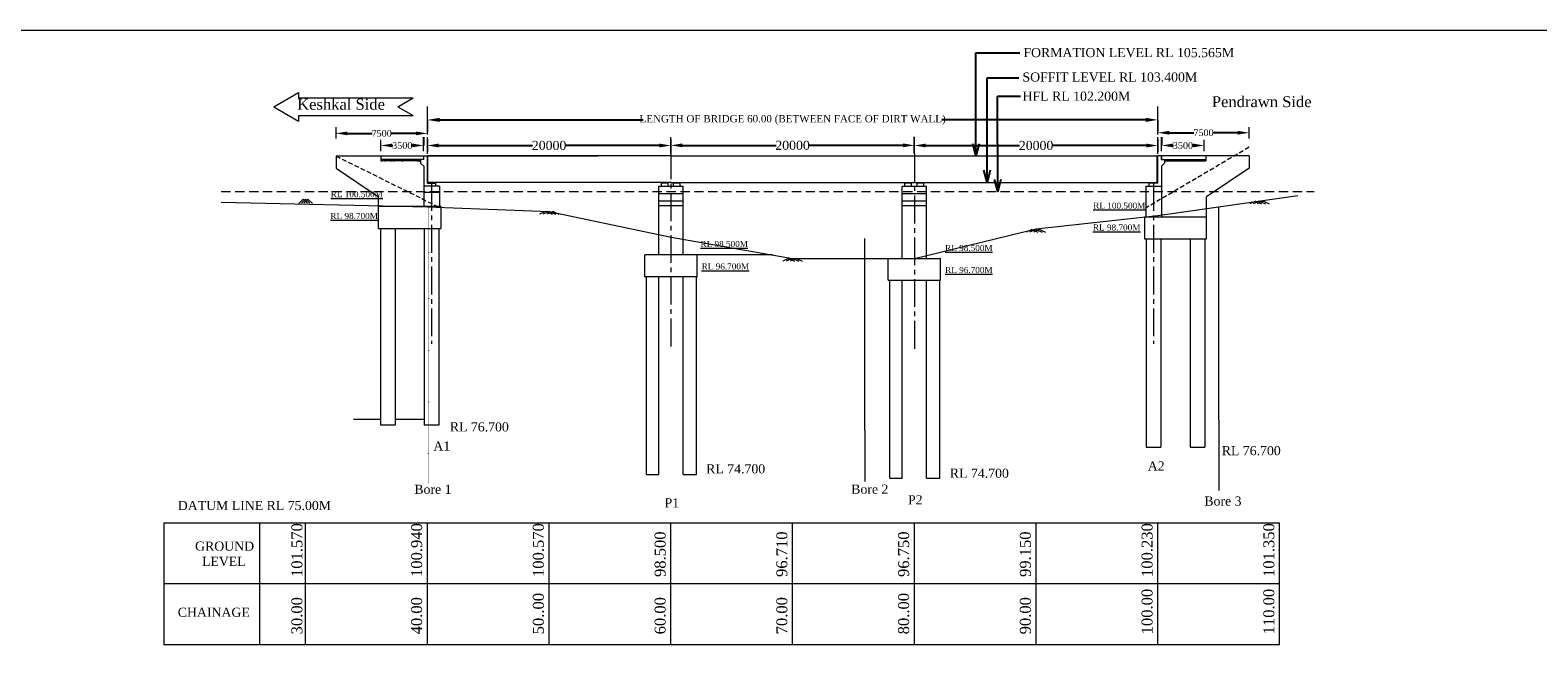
# Model space of a CAD drawing. Header units: millimetres. Extents: x -20950785 to 389010297, y -11535949 to 14056629.
# Tile 108 of 256: x 10029439 to 10153275, y -1106656 to -1056175. Entities that reach past the tile are written whole.
import ezdxf

# ---------------------------------------------------------------- set-up
doc = ezdxf.new("R2010")
doc.units = ezdxf.units.MM
doc.header["$LTSCALE"] = 60
doc.header["$MEASUREMENT"] = 0
for name, pattern in [('CENTER2', [28.575, 19.05, -3.175, 3.175, -3.175]), ('DASHED2', [9.525, 6.35, -3.175]), ('DOT2', [0.125, 0, -0.125]), ('HIDDEN', [0.375, 0.25, -0.125])]:
    doc.linetypes.add(name, pattern=pattern)
doc.styles.add('style1', font='txt.shx', dxfattribs={"height": 1})
doc.dimstyles.get("Standard").update_dxf_attribs({"dimtxt": 400, "dimasz": 215, "dimexe": 0.18, "dimexo": 0.0625, "dimgap": 0.09, "dimtad": 0, "dimtih": 1, "dimtoh": 1, "dimdec": 0, "dimzin": 4, "dimdsep": 46, "dimtxsty": 'Standard', "dimblk": 'OPEN90', "dimcen": 0, "dimadec": 0, "dimazin": 1, "dimtfac": 1, "dimtdec": 0, "dimtix": 1, "dimtofl": 0, "dimtmove": 0, "dimatfit": 3, "dimldrblk": 'OPEN30', "dimfxl": 1, "dimtolj": 1, "dimtzin": 0, "dimarcsym": 0})
pattern_1 = [(50, (9010362.12, -1782533.06), (358.63009, -31.37607), [37.5, -412.5]), (355, (9010362.12, -1782533.06), (-69.37567, 376.09607), [30, -330]), (100.451444, (9010392, -1782535.67), (289.25442, 344.72), [31.8701, -350.57106]), (46.1842, (9010362.12, -1782433.06), (533.62067, -82.75964), [56.25, -618.75]), (96.635635, (9010406.6, -1782439.96), (467.33097, 487.0593), [47.80517, -525.85688]), (351.184164, (9010362.1, -1782433.06), (467.33097, 487.0593), [45, -495]), (21, (9010412.12, -1782458.06), (298.453526, -201.309445), [37.5, -412.5]), (326, (9010412.12, -1782458.06), (121.65767, 362.57502), [30, -330]), (71.451445, (9010437, -1782474.83), (420.11119, 161.26558), [31.8701, -350.57106]), (37.5, (9010362.12, -1782533.06), (6.079928, 166.446927), [0, -326, 0, -335, 0, -331.25]), (7.5, (9010362.12, -1782533.06), (131.534769, 197.205856), [0, -191, 0, -318.5, 0, -126.25]), (327.5, (9010250.62, -1782533.06), (266.911218, -11.277436), [0, -125, 0, -390, 0, -517.5]), (317.5, (9010200.62, -1782533.06), (291.593085, 50.05249), [0, -162.5, 0, -259, 0, -367.5])]

# ---------------------------------------------------------------- blocks, each defined once
blk = doc.blocks.new('*D362')
at = {"color": 0, "linetype": 'Continuous', "lineweight": -2, "transparency": 16777216}
for p, q in [((10062063, -1065648), (10062063, -1065648)), ((10062998, -1065648), (10070710, -1065648)), ((10081128, -1065648), (10073416, -1065648)), ((10082063, -1065660), (10082063, -1065648))]:
    blk.add_line(p, q, dxfattribs=at)
for points in [[(10062998, -1065492), (10062998, -1065804), (10062063, -1065648)], [(10081128, -1065492), (10081128, -1065804), (10082063, -1065648)]]:
    blk.add_solid(points, dxfattribs=at)
at = {"layer": 'Defpoints', "color": 0, "linetype": 'Continuous', "lineweight": -2, "transparency": 16777216}
for p in [(10062063, -1065648), (10062063, -1065648), (10082063, -1065660)]:
    blk.add_point(p, dxfattribs=at)
at = {"color": 0, "linetype": 'Continuous', "lineweight": 9, "transparency": 16777216, "insert": (10072063, -1065648), "char_height": 500, "attachment_point": 5}
blk.add_mtext('\\A1;{\\fTimes New Roman|b0|i0|c0|p18;\\H1.5x;20000}', dxfattribs=at)
blk = doc.blocks.new('*D363')
at = {"color": 0, "linetype": 'Continuous', "lineweight": -2, "transparency": 16777216}
for p, q in [((10082061, -1065636), (10082061, -1065636)), ((10082996, -1065636), (10090708, -1065636)), ((10101126, -1065636), (10093414, -1065636)), ((10102061, -1065648), (10102061, -1065635))]:
    blk.add_line(p, q, dxfattribs=at)
for points in [[(10082996, -1065480), (10082996, -1065791), (10082061, -1065636)], [(10101126, -1065480), (10101126, -1065791), (10102061, -1065636)]]:
    blk.add_solid(points, dxfattribs=at)
at = {"layer": 'Defpoints', "color": 0, "linetype": 'Continuous', "lineweight": -2, "transparency": 16777216}
for p in [(10082061, -1065636), (10082061, -1065636), (10102061, -1065648)]:
    blk.add_point(p, dxfattribs=at)
at = {"color": 0, "linetype": 'Continuous', "lineweight": 9, "transparency": 16777216, "insert": (10092061, -1065636), "char_height": 500, "attachment_point": 5}
blk.add_mtext('\\A1;{\\fTimes New Roman|b0|i0|c0|p18;\\H1.5x;20000}', dxfattribs=at)
blk = doc.blocks.new('*D364')
at = {"color": 0, "linetype": 'Continuous', "lineweight": -2, "transparency": 16777216}
for p, q in [((10102063, -1065648), (10102063, -1065648)), ((10102998, -1065648), (10110710, -1065648)), ((10121128, -1065648), (10113416, -1065648)), ((10122063, -1065660), (10122063, -1065648))]:
    blk.add_line(p, q, dxfattribs=at)
for points in [[(10102998, -1065492), (10102998, -1065804), (10102063, -1065648)], [(10121128, -1065492), (10121128, -1065804), (10122063, -1065648)]]:
    blk.add_solid(points, dxfattribs=at)
at = {"layer": 'Defpoints', "color": 0, "linetype": 'Continuous', "lineweight": -2, "transparency": 16777216}
for p in [(10102063, -1065648), (10102063, -1065648), (10122063, -1065660)]:
    blk.add_point(p, dxfattribs=at)
at = {"color": 0, "linetype": 'Continuous', "lineweight": 9, "transparency": 16777216, "insert": (10112063, -1065648), "char_height": 500, "attachment_point": 5}
blk.add_mtext('\\A1;{\\fTimes New Roman|b0|i0|c0|p18;\\H1.5x;20000}', dxfattribs=at)
blk = doc.blocks.new('*D365')
at = {"color": 0, "linetype": 'Continuous', "lineweight": -2, "transparency": 16777216}
for p, q in [((10061753, -1064973), (10061753, -1065644)), ((10058253, -1065643), (10058253, -1065643)), ((10059188, -1065644), (10059222, -1065644)), ((10060818, -1065644), (10060784, -1065644))]:
    blk.add_line(p, q, dxfattribs=at)
for points in [[(10059188, -1065488), (10059188, -1065799), (10058253, -1065644)], [(10060818, -1065488), (10060818, -1065799), (10061753, -1065644)]]:
    blk.add_solid(points, dxfattribs=at)
at = {"layer": 'Defpoints', "color": 0, "linetype": 'Continuous', "lineweight": -2, "transparency": 16777216}
for p in [(10061753, -1064973), (10058253, -1065644), (10061753, -1065644)]:
    blk.add_point(p, dxfattribs=at)
at = {"color": 0, "linetype": 'Continuous', "lineweight": 9, "transparency": 16777216, "insert": (10060003, -1065644), "char_height": 500, "attachment_point": 5}
blk.add_mtext('\\A1;{\\fTimes New Roman|b0|i0|c0|p18;\\H1.1x;3500}', dxfattribs=at)
blk = doc.blocks.new('*D366')
at = {"color": 0, "linetype": 'Continuous', "lineweight": -2, "transparency": 16777216}
for p, q in [((10054563, -1064602), (10054563, -1064654)), ((10055498, -1064654), (10057531, -1064654)), ((10061128, -1064654), (10059096, -1064654)), ((10062063, -1064654), (10062063, -1064654))]:
    blk.add_line(p, q, dxfattribs=at)
for points in [[(10055498, -1064498), (10055498, -1064810), (10054563, -1064654)], [(10061128, -1064498), (10061128, -1064810), (10062063, -1064654)]]:
    blk.add_solid(points, dxfattribs=at)
at = {"layer": 'Defpoints', "color": 0, "linetype": 'Continuous', "lineweight": -2, "transparency": 16777216}
for p in [(10054563, -1064602), (10062063, -1064654), (10062063, -1064654)]:
    blk.add_point(p, dxfattribs=at)
at = {"color": 0, "linetype": 'Continuous', "lineweight": 9, "transparency": 16777216, "insert": (10058313, -1064654), "char_height": 500, "attachment_point": 5}
blk.add_mtext('\\A1;{\\fTimes New Roman|b0|i0|c0|p18;\\H1.1x;7500}', dxfattribs=at)
blk = doc.blocks.new('*D367')
at = {"color": 0, "linetype": 'Continuous', "lineweight": -2, "transparency": 16777216}
for p, q in [((10062063, -1063544), (10062063, -1063544)), ((10063063, -1063544), (10079799, -1063544)), ((10121063, -1063544), (10104327, -1063544)), ((10122063, -1063544), (10122063, -1063544))]:
    blk.add_line(p, q, dxfattribs=at)
at = {"color": 0, "linetype": 'Continuous', "lineweight": 9, "transparency": 16777216}
for points in [[(10063063, -1063377), (10063063, -1063711), (10062063, -1063544)], [(10121063, -1063377), (10121063, -1063711), (10122063, -1063544)]]:
    blk.add_solid(points, dxfattribs=at)
at = {"layer": 'Defpoints', "color": 0, "linetype": 'Continuous', "lineweight": 9, "transparency": 16777216}
for p in [(10062063, -1063544), (10122063, -1063544), (10122063, -1063544)]:
    blk.add_point(p, dxfattribs=at)
at = {"color": 0, "linetype": 'Continuous', "lineweight": 9, "transparency": 16777216, "insert": (10092063, -1063544), "char_height": 500, "attachment_point": 5}
blk.add_mtext('\\A1;{\\fTimes New Roman|b0|i0|c0|p18;\\H1.2x;LENGTH OF BRIDGE 60.00 (BETWEEN FACE OF DIRT WALL)}', dxfattribs=at)
blk = doc.blocks.new('*D354')
at = {"color": 0, "linetype": 'Continuous', "lineweight": -2, "transparency": 16777216}
for p, q in [((10122373, -1064973), (10122373, -1065644)), ((10123308, -1065644), (10123342, -1065644)), ((10124938, -1065644), (10124904, -1065644)), ((10125873, -1065643), (10125873, -1065643))]:
    blk.add_line(p, q, dxfattribs=at)
for points in [[(10123308, -1065488), (10123308, -1065799), (10122373, -1065644)], [(10124938, -1065488), (10124938, -1065799), (10125873, -1065644)]]:
    blk.add_solid(points, dxfattribs=at)
at = {"layer": 'Defpoints', "color": 0, "linetype": 'Continuous', "lineweight": -2, "transparency": 16777216}
for p in [(10122373, -1064973), (10122373, -1065644), (10125873, -1065644)]:
    blk.add_point(p, dxfattribs=at)
at = {"color": 0, "linetype": 'Continuous', "lineweight": 9, "transparency": 16777216, "insert": (10124123, -1065644), "char_height": 500, "attachment_point": 5}
blk.add_mtext('\\A1;{\\fTimes New Roman|b0|i0|c0|p18;\\H1.1x;3500}', dxfattribs=at)
blk = doc.blocks.new('*D372')
at = {"color": 0, "linetype": 'Continuous', "lineweight": -2, "transparency": 16777216}
for p, q in [((10122063, -1064602), (10122063, -1064602)), ((10122998, -1064602), (10125031, -1064602)), ((10128628, -1064602), (10126596, -1064602)), ((10129563, -1064602), (10129563, -1064602))]:
    blk.add_line(p, q, dxfattribs=at)
for points in [[(10122998, -1064446), (10122998, -1064758), (10122063, -1064602)], [(10128628, -1064446), (10128628, -1064758), (10129563, -1064602)]]:
    blk.add_solid(points, dxfattribs=at)
at = {"layer": 'Defpoints', "color": 0, "linetype": 'Continuous', "lineweight": -2, "transparency": 16777216}
for p in [(10122063, -1064602), (10122063, -1064602), (10129563, -1064602)]:
    blk.add_point(p, dxfattribs=at)
at = {"color": 0, "linetype": 'Continuous', "lineweight": 9, "transparency": 16777216, "insert": (10125813, -1064602), "char_height": 500, "attachment_point": 5}
blk.add_mtext('\\A1;{\\fTimes New Roman|b0|i0|c0|p18;\\H1.1x;7500}', dxfattribs=at)

msp = doc.modelspace()

# ---------------------------------------------------------------- hatches: boundary and pattern name
at = {"linetype": 'Continuous', "lineweight": 9}
h = msp.add_hatch(dxfattribs=at)
h.set_pattern_fill('AR-CONC', color=256, scale=50)
h.set_pattern_definition(pattern_1)
h.paths.add_polyline_path([(10061513.19, -1066907.92), (10061513.19, -1066807.92), (10058253.19, -1066807.92), (10058253.19, -1066907.92)])
h = msp.add_hatch(dxfattribs=at)
h.set_pattern_fill('AR-CONC', color=256, scale=50)
h.set_pattern_definition(pattern_1)
h.paths.add_polyline_path([(10122613.19, -1066907.92), (10122613.19, -1066807.92), (10125873.19, -1066807.92), (10125873.19, -1066907.92)])
h = msp.add_hatch(color=256, dxfattribs=at)
h.dxf.hatch_style = 1
h.paths.add_polyline_path([(10062573.19, -1068682.92), (10062253.19, -1068682.92), (10062253.19, -1068734.86), (10062573.19, -1068734.86)])
h = msp.add_hatch(color=256, dxfattribs=at)
h.dxf.hatch_style = 1
h.paths.add_polyline_path([(10062573.19, -1068682.98), (10062253.19, -1068682.98), (10062253.19, -1068734.92), (10062573.19, -1068734.92)])
h = msp.add_hatch(color=256, dxfattribs=at)
h.dxf.hatch_style = 1
h.paths.add_polyline_path([(10081713.19, -1068682.8), (10081563.19, -1068682.8), (10081563.19, -1068721.8), (10081713.19, -1068721.8)])
h.paths.add_polyline_path([(10081563.19, -1068682.8), (10081413.19, -1068682.8), (10081413.19, -1068721.8), (10081563.19, -1068721.8)])
h = msp.add_hatch(color=256, dxfattribs=at)
h.dxf.hatch_style = 1
h.paths.add_polyline_path([(10082713.19, -1068682.8), (10082563.19, -1068682.8), (10082563.19, -1068721.8), (10082713.19, -1068721.8)])
h.paths.add_polyline_path([(10082563.19, -1068682.8), (10082413.19, -1068682.8), (10082413.19, -1068721.8), (10082563.19, -1068721.8)])
h = msp.add_hatch(color=256, dxfattribs=at)
h.dxf.hatch_style = 1
h.paths.add_polyline_path([(10101713.19, -1068682.8), (10101563.19, -1068682.8), (10101563.19, -1068721.8), (10101713.19, -1068721.8)])
h.paths.add_polyline_path([(10101563.19, -1068682.8), (10101413.19, -1068682.8), (10101413.19, -1068721.8), (10101563.19, -1068721.8)])
h = msp.add_hatch(color=256, dxfattribs=at)
h.dxf.hatch_style = 1
h.paths.add_polyline_path([(10102713.19, -1068682.8), (10102563.19, -1068682.8), (10102563.19, -1068721.8), (10102713.19, -1068721.8)])
h.paths.add_polyline_path([(10102563.19, -1068682.8), (10102413.19, -1068682.8), (10102413.19, -1068721.8), (10102563.19, -1068721.8)])
h = msp.add_hatch(color=256, dxfattribs=at)
h.dxf.hatch_style = 1
h.paths.add_polyline_path([(10121553.19, -1068682.92), (10121873.19, -1068682.92), (10121873.19, -1068734.86), (10121553.19, -1068734.86)])
h = msp.add_hatch(color=256, dxfattribs=at)
h.dxf.hatch_style = 1
h.paths.add_polyline_path([(10121553.19, -1068682.98), (10121873.19, -1068682.98), (10121873.19, -1068734.92), (10121553.19, -1068734.92)])

# ---------------------------------------------------------------- linework, layer by layer
for p, q in [((10025153.04, -1056175.2), (10196656.76, -1056175.2)), ((10049440.84, -1062461.09), (10051475.76, -1061286.24)), ((10049440.84, -1062461.09), (10051475.76, -1063635.95)), ((10051475.76, -1061286.24), (10051475.76, -1061741.09)), ((10051475.76, -1061741.09), (10060899.13, -1061741.09)), ((10059652.05, -1062461.09), (10060899.13, -1061741.09)), ((10059652.05, -1062461.09), (10060899.13, -1063181.09)), ((10062063.19, -1064654.06), (10062063.19, -1062448.57)), ((10122063.19, -1064654.06), (10122063.19, -1062448.57)), ((10051475.76, -1063181.09), (10060899.13, -1063181.09)), ((10051475.76, -1063181.09), (10051475.76, -1063635.95)), ((10062063.19, -1064732.18), (10062063.19, -1063373.68)), ((10062063.19, -1063543.94), (10062063.19, -1064560.44)), ((10122063.19, -1064732.18), (10122063.19, -1063373.68)), ((10122063.19, -1063543.94), (10122063.19, -1064560.44)), ((10054563.19, -1065071.97), (10054563.19, -1064131.97)), ((10062063.19, -1066327.18), (10062063.19, -1064968.68)), ((10082060.91, -1066315.06), (10082060.91, -1064956.56)), ((10102058.63, -1066302.94), (10102058.63, -1064944.44)), ((10102063.19, -1066314.68), (10102063.19, -1064956.18)), ((10122060.91, -1066315.06), (10122060.91, -1064956.56)), ((10122063.19, -1066314.68), (10122063.19, -1064956.18)), ((10122063.19, -1066327.18), (10122063.19, -1064968.68)), ((10129563.19, -1065071.97), (10129563.19, -1064131.97)), ((10058253.19, -1066113.56), (10058253.19, -1065173.56)), ((10061753.19, -1066113.56), (10061753.19, -1065173.56)), ((10062063.19, -1065138.94), (10062063.19, -1066155.44)), ((10082060.91, -1065139.12), (10082060.91, -1066155.62)), ((10102058.63, -1065127), (10102058.63, -1066143.5)), ((10122060.91, -1065139.12), (10122060.91, -1066155.62)), ((10122063.19, -1065138.94), (10122063.19, -1066155.44)), ((10122373.19, -1066113.56), (10122373.19, -1065173.56)), ((10125873.19, -1066113.56), (10125873.19, -1065173.56)), ((10054563.19, -1066507.92), (10061753.19, -1066507.92)), ((10054563.19, -1066507.92), (10054563.19, -1067507.92)), ((10058253.19, -1066507.92), (10058253.19, -1066907.92)), ((10061763.19, -1066807.92), (10058253.19, -1066807.92)), ((10061513.19, -1066907.92), (10058253.19, -1066907.92)), ((10061513.19, -1066807.92), (10061513.19, -1067107.92)), ((10061513.19, -1066807.98), (10061513.19, -1067107.98)), ((10061513.19, -1067107.92), (10061763.19, -1067357.92)), ((10061513.19, -1067107.98), (10061763.19, -1067357.98)), ((10061753.19, -1066507.92), (10061753.19, -1066807.92)), ((10061753.19, -1066507.98), (10061753.19, -1066807.98)), ((10061763.19, -1066807.92), (10061763.19, -1066507.92)), ((10061763.19, -1066507.92), (10062063.19, -1066507.92)), ((10061763.19, -1066807.98), (10061763.19, -1066507.98)), ((10061763.19, -1066507.98), (10062063.19, -1066507.98)), ((10061763.19, -1067357.98), (10061763.19, -1070680.97)), ((10062063.19, -1068632.86), (10062063.19, -1066507.92)), ((10062063.19, -1066507.98), (10076077.45, -1066507.98)), ((10062063.19, -1068732.92), (10062063.19, -1066507.98)), ((10062113.19, -1068582.92), (10062113.19, -1066507.92)), ((10082063.19, -1066507.92), (10062113.19, -1066507.92)), ((10062113.19, -1068682.92), (10062113.19, -1066507.98)), ((10082063.19, -1066507.92), (10102063.19, -1066507.92)), ((10102063.19, -1066507.86), (10122063.19, -1066507.86)), ((10102063.19, -1066507.92), (10102063.19, -1066507.92)), ((10122013.19, -1068582.92), (10122013.19, -1066507.92)), ((10122013.19, -1068682.86), (10122013.19, -1066507.98)), ((10122063.19, -1068632.86), (10122063.19, -1066507.92)), ((10122363.19, -1066507.92), (10122063.19, -1066507.92)), ((10122063.19, -1068732.86), (10122063.19, -1066507.98)), ((10122363.19, -1066507.98), (10122063.19, -1066507.98)), ((10122363.19, -1066807.92), (10122363.19, -1066507.92)), ((10122363.19, -1066807.98), (10122363.19, -1066507.98)), ((10122363.19, -1066807.92), (10126013.19, -1066807.92)), ((10122613.19, -1067107.92), (10122363.19, -1067357.92)), ((10122613.19, -1067107.98), (10122363.19, -1067357.98)), ((10122363.19, -1067357.98), (10122363.19, -1071505.98)), ((10122373.19, -1066507.92), (10122373.19, -1066807.92)), ((10129563.19, -1066507.92), (10122373.19, -1066507.92)), ((10122373.19, -1066507.98), (10122373.19, -1066807.98)), ((10122613.19, -1066807.92), (10122613.19, -1067107.92)), ((10122613.19, -1066807.98), (10122613.19, -1067107.98)), ((10122613.19, -1066907.92), (10126013.19, -1066907.92)), ((10126013.19, -1066507.92), (10126013.19, -1066907.92)), ((10129563.19, -1066507.92), (10129563.19, -1067507.92)), ((10054563.19, -1067507.92), (10058063.19, -1069861.07)), ((10082063.19, -1068682.92), (10062113.19, -1068682.92)), ((10062253.19, -1068682.86), (10062253.19, -1068734.86)), ((10062253.19, -1068682.92), (10062253.19, -1068734.92)), ((10062573.19, -1068682.86), (10062573.19, -1068734.86)), ((10062573.19, -1068682.92), (10062573.19, -1068734.92)), ((10082063.19, -1068682.92), (10102063.19, -1068682.92)), ((10082413.19, -1068721.8), (10082413.19, -1068682.8)), ((10082713.19, -1068721.8), (10082713.19, -1068682.8)), ((10101413.19, -1068721.8), (10101413.19, -1068682.8)), ((10101713.19, -1068721.8), (10101713.19, -1068682.8)), ((10102063.19, -1068682.86), (10122013.19, -1068682.86)), ((10102413.19, -1068721.8), (10102413.19, -1068682.8)), ((10102713.19, -1068721.8), (10102713.19, -1068682.8)), ((10121553.19, -1068682.86), (10121553.19, -1068734.86)), ((10121553.19, -1068682.92), (10121553.19, -1068734.92)), ((10121873.19, -1068682.86), (10121873.19, -1068734.86)), ((10121873.19, -1068682.92), (10121873.19, -1068734.92)), ((10122363.19, -1068514.86), (10122363.19, -1071505.98)), ((10129563.19, -1067507.92), (10126063.19, -1069861.07)), ((10058063.19, -1072455.91), (10058063.19, -1069861.07)), ((10063063.19, -1068982.86), (10061763.19, -1068982.86)), ((10061763.19, -1069482.92), (10063063.19, -1069482.92)), ((10062063.19, -1068732.86), (10062763.19, -1068732.86)), ((10062253.19, -1068734.86), (10062573.19, -1068734.86)), ((10062253.19, -1068734.92), (10062573.19, -1068734.92)), ((10062338.19, -1068734.86), (10062573.19, -1068734.86)), ((10062338.19, -1068734.92), (10062573.19, -1068734.92)), ((10062763.19, -1068982.86), (10062763.19, -1068732.86)), ((10062763.19, -1068982.86), (10062763.19, -1068732.86)), ((10063063.19, -1068982.92), (10063069.91, -1070725.23)), ((10063063.19, -1069906.86), (10063069.91, -1070725.23)), ((10081063.19, -1068982.86), (10083063.19, -1068982.86)), ((10081063.19, -1074627.84), (10081063.19, -1068982.86)), ((10081063.19, -1069582.86), (10083063.19, -1069582.86)), ((10081288.19, -1068982.86), (10081288.19, -1068721.8)), ((10081288.19, -1068721.8), (10081838.19, -1068721.8)), ((10081838.19, -1068982.86), (10081838.19, -1068721.8)), ((10082288.19, -1068982.86), (10082288.19, -1068721.8)), ((10082288.19, -1068721.8), (10082838.19, -1068721.8)), ((10082838.19, -1068982.86), (10082838.19, -1068721.8)), ((10083063.19, -1074627.84), (10083063.19, -1068982.86)), ((10101063.19, -1068982.86), (10103063.19, -1068982.86)), ((10101063.19, -1074917.98), (10101063.19, -1068982.86)), ((10101063.19, -1069582.86), (10103063.19, -1069582.86)), ((10101288.19, -1068982.86), (10101288.19, -1068721.8)), ((10101288.19, -1068721.8), (10101838.19, -1068721.8)), ((10101838.19, -1068982.86), (10101838.19, -1068721.8)), ((10102288.19, -1068982.86), (10102288.19, -1068721.8)), ((10102288.19, -1068721.8), (10102838.19, -1068721.8)), ((10102838.19, -1068982.86), (10102838.19, -1068721.8)), ((10103063.19, -1074917.98), (10103063.19, -1068982.86)), ((10121063.19, -1068982.86), (10122363.19, -1068982.86)), ((10121063.19, -1068982.86), (10121063.19, -1071505.98)), ((10121063.19, -1068982.92), (10121063.19, -1070906.92)), ((10121063.19, -1069538.86), (10121063.19, -1071505.98)), ((10121063.19, -1069906.86), (10121063.19, -1071505.98)), ((10122063.19, -1068732.86), (10121363.19, -1068732.86)), ((10121363.19, -1068982.86), (10121363.19, -1068732.86)), ((10121788.19, -1068734.86), (10121553.19, -1068734.86)), ((10121873.19, -1068734.86), (10121553.19, -1068734.86)), ((10121788.19, -1068734.92), (10121553.19, -1068734.92)), ((10121873.19, -1068734.92), (10121553.19, -1068734.92)), ((10126063.19, -1072222.71), (10126063.19, -1069861.07)), ((10051870.22, -1070050.51), (10051507.85, -1070404.47)), ((10052063.19, -1070057.98), (10051721.61, -1070391.65)), ((10051865.75, -1070046.14), (10052207.33, -1070379.81)), ((10052237.79, -1070068.45), (10051919.05, -1070379.81)), ((10052063.19, -1070057.98), (10052404.77, -1070391.65)), ((10052276.95, -1070070.8), (10052618.53, -1070404.47)), ((10063163.19, -1070655.91), (10058063.19, -1070655.91)), ((10063163.19, -1070655.91), (10063163.19, -1072455.91)), ((10071733.5, -1071071.31), (10071271.91, -1071275.11)), ((10072063.19, -1071057.98), (10071550.01, -1071284.57)), ((10071806.6, -1071048.49), (10072319.78, -1071275.07)), ((10072397.33, -1071069.34), (10071884.14, -1071295.93)), ((10072063.19, -1071057.98), (10072576.37, -1071284.57)), ((10072392.88, -1071071.31), (10072854.47, -1071275.11)), ((10081063.19, -1070182.86), (10083063.19, -1070182.86)), ((10081063.19, -1070182.86), (10083063.19, -1070182.86)), ((10081063.19, -1070182.86), (10083063.19, -1070182.86)), ((10081063.19, -1070582.86), (10083063.19, -1070582.86)), ((10101063.19, -1070182.86), (10103063.19, -1070182.86)), ((10101063.19, -1070582.86), (10103063.19, -1070582.86)), ((10127070.96, -1088169.42), (10127062.18, -1070684.74)), ((10130075.18, -1070221.13), (10129613.59, -1070424.93)), ((10130404.87, -1070207.8), (10129891.68, -1070434.39)), ((10130070.73, -1070219.17), (10130583.91, -1070445.75)), ((10130739, -1070219.17), (10130225.82, -1070445.75)), ((10130404.87, -1070207.8), (10130918.05, -1070434.39)), ((10130734.56, -1070221.13), (10131196.15, -1070424.93)), ((10120963.19, -1071505.98), (10120963.19, -1073305.98)), ((10120963.19, -1071505.98), (10126063.19, -1071505.98)), ((10126063.19, -1073305.98), (10126063.19, -1072222.71)), ((10058063.19, -1072455.91), (10063163.19, -1072455.91)), ((10058213.19, -1072455.91), (10058213.19, -1088618.69)), ((10059413.19, -1072455.91), (10059413.19, -1088618.69)), ((10061813.19, -1072455.91), (10061813.19, -1088618.69)), ((10063013.19, -1072455.91), (10063013.19, -1088618.69)), ((10097997.42, -1089066.44), (10097989.49, -1073282.77)), ((10111706.12, -1072550.85), (10111244.53, -1072754.65)), ((10112035.81, -1072537.53), (10111522.62, -1072764.11)), ((10111701.67, -1072548.89), (10112214.85, -1072775.47)), ((10112369.94, -1072548.89), (10111856.76, -1072775.47)), ((10112035.81, -1072537.53), (10112548.99, -1072764.11)), ((10112365.5, -1072550.85), (10112827.09, -1072754.65)), ((10120963.19, -1073305.98), (10126063.19, -1073305.98)), ((10121113.19, -1073305.98), (10121113.19, -1089423.76)), ((10122313.19, -1073305.98), (10122313.19, -1090418.7)), ((10124713.19, -1073305.98), (10124713.19, -1090418.7)), ((10125913.19, -1073305.98), (10125913.19, -1090418.7)), ((10079913.19, -1076427.84), (10079913.19, -1074627.84)), ((10090399.22, -1074627.84), (10079913.19, -1074627.84)), ((10084213.19, -1076427.84), (10084213.19, -1074627.84)), ((10091723.24, -1074931.31), (10091261.65, -1075135.11)), ((10092052.93, -1074917.98), (10091539.75, -1075144.57)), ((10091718.8, -1074929.34), (10092231.98, -1075155.93)), ((10092387.07, -1074929.34), (10091873.89, -1075155.93)), ((10092052.93, -1074917.98), (10092566.12, -1075144.57)), ((10092382.62, -1074931.31), (10092844.21, -1075135.11)), ((10099913.19, -1076717.98), (10099913.19, -1074917.98)), ((10099913.19, -1074917.98), (10104213.19, -1074917.98)), ((10104213.19, -1076717.98), (10104213.19, -1074917.98)), ((10084213.19, -1076427.84), (10079913.19, -1076427.84)), ((10080063.19, -1092667.43), (10080063.19, -1076427.84)), ((10081063.19, -1092667.43), (10081063.19, -1076427.84)), ((10083063.19, -1092667.43), (10083063.19, -1076427.84)), ((10084163.19, -1092667.43), (10084163.19, -1076427.84)), ((10099913.19, -1076717.98), (10104213.19, -1076717.98)), ((10100063.19, -1092957.58), (10100063.19, -1076717.98)), ((10101063.19, -1092957.58), (10101063.19, -1076717.98)), ((10103063.19, -1092957.58), (10103063.19, -1076717.98)), ((10104163.19, -1092957.58), (10104163.19, -1076717.98)), ((10058213.19, -1088140.49), (10056009.68, -1088140.49)), ((10061813.19, -1088140.49), (10059413.19, -1088140.49)), ((10121113.19, -1088418.7), (10121113.19, -1090418.7)), ((10127070.96, -1088169.42), (10127070.96, -1093975.3)), ((10059413.19, -1088618.69), (10058213.19, -1088618.69)), ((10063013.19, -1088618.69), (10061813.19, -1088618.69)), ((10097997.42, -1089066.44), (10097997.42, -1093237.1)), ((10121113.19, -1090418.7), (10122313.19, -1090418.7)), ((10124713.19, -1090418.7), (10125913.19, -1090418.7)), ((10080063.19, -1092667.43), (10081063.19, -1092667.43)), ((10083063.19, -1092667.43), (10084163.19, -1092667.43)), ((10100063.19, -1092957.58), (10101063.19, -1092957.58)), ((10103063.19, -1092957.58), (10104163.19, -1092957.58)), ((10040422.21, -1096627.98), (10040422.21, -1106655.98)), ((10040422.21, -1096627.98), (10132063.19, -1096627.98)), ((10048310.52, -1106655.98), (10048310.52, -1096627.98)), ((10052063.19, -1106627.98), (10052063.19, -1096627.98)), ((10062063.19, -1106627.98), (10062063.19, -1096627.98)), ((10072063.19, -1106627.98), (10072063.19, -1096627.98)), ((10082063.19, -1106627.98), (10082063.19, -1096627.98)), ((10092063.19, -1106627.98), (10092063.19, -1096627.98)), ((10102063.19, -1106627.98), (10102063.19, -1096627.98)), ((10112063.19, -1106627.98), (10112063.19, -1096627.98)), ((10122063.19, -1106627.98), (10122063.19, -1096627.98)), ((10132063.19, -1106627.98), (10132063.19, -1096627.98)), ((10040422.21, -1101627.98), (10132063.19, -1101627.98)), ((10040422.21, -1106627.98), (10132063.19, -1106627.98))]:
    msp.add_line(p, q, dxfattribs=at)
at = {"linetype": 'CENTER2', "lineweight": 9, "ltscale": 2}
for p, q in [((10082063.19, -1066139.92), (10082063.19, -1082397.64)), ((10102065.47, -1066332.78), (10102065.47, -1082590.5)), ((10062413.19, -1068734.92), (10062413.19, -1081937.87)), ((10121713.19, -1068734.92), (10121713.19, -1081937.87))]:
    msp.add_line(p, q, dxfattribs=at)
at = {"linetype": 'HIDDEN', "lineweight": 9, "ltscale": 25}
for p, q in [((10129563.19, -1065791.19), (10121063.19, -1070789.26)), ((10054563.19, -1066507.92), (10063050.03, -1070724.5))]:
    msp.add_line(p, q, dxfattribs=at)
at = {"color": 18, "linetype": 'DASHED2', "lineweight": 9, "ltscale": 2, "true_color": 0x000000}
msp.add_line((10045133.05, -1069427.98), (10134896.92, -1069427.98), dxfattribs=at)
at = {"linetype": 'DOT2', "lineweight": 9, "ltscale": 2}
msp.add_line((10062161.73, -1093417.09), (10062196.3, -1070692.91), dxfattribs=at)
at = {"linetype": 'Continuous', "lineweight": 9, "ltscale": 2}
msp.add_line((10080063.19, -1092667.43), (10080063.19, -1091417.98), dxfattribs=at)
msp.add_lwpolyline([(10045133.05, -1070292.17), (10062063.19, -1070687.98), (10072063.19, -1071057.98), (10082098.26, -1073180.4), (10092063.19, -1074917.98), (10102063.19, -1074917.98), (10112063.19, -1072477.98), (10122063.19, -1071397.98), (10133574.03, -1069755.63)], dxfattribs=at)

# ---------------------------------------------------------------- texts
at = {"linetype": 'Continuous', "lineweight": 9, "char_height": 750}
for s, insert, attachment_point in [('{\\fTimes New Roman|b0|i0|c0|p18;FORMATION LEVEL RL 105.565M}', (10111017.57, -1058025.94), 4), ('{\\fTimes New Roman|b0|i0|c0|p18;SOFFIT LEVEL RL 103.400M}', (10110945.22, -1060033.48), 4), ('{\\fTimes New Roman|b0|i0|c0|p18;HFL RL 102.200M}', (10110954.13, -1061604.4), 4), ('{\\fTimes New Roman|b0|i0|c0|p18;RL 76.700}', (10063910.39, -1088380.8), 1), ('{\\fTimes New Roman|b0|i0|c0|p18;A1}', (10062557.42, -1089948.31), 1), ('{\\fTimes New Roman|b0|i0|c0|p18;RL 76.700}', (10127313.1, -1090331.63), 1), ('{\\fTimes New Roman|b0|i0|c0|p18;RL 74.700}', (10084965.55, -1091827.38), 1), ('{\\fTimes New Roman|b0|i0|c0|p18;RL 74.700}', (10104981.51, -1092189.56), 1), ('{\\fTimes New Roman|b0|i0|c0|p18;A2}', (10121232.96, -1091592.77), 1), ('{\\fTimes New Roman|b0|i0|c0|p18;Bore 1}', (10060996.43, -1093508.17), 1), ('{\\fTimes New Roman|b0|i0|c0|p18;P1}', (10081548.61, -1094614.93), 1), ('{\\fTimes New Roman|b0|i0|c0|p18;Bore 2}', (10096881.66, -1093493.53), 1), ('{\\fTimes New Roman|b0|i0|c0|p18;P2}', (10101542.09, -1094368.27), 1), ('{\\fTimes New Roman|b0|i0|c0|p18;Bore 3}', (10125884.36, -1094469.87), 1), ('{\\fTimes New Roman|b0|i0|c0|p18;DATUM LINE RL 75.00M}', (10041563.54, -1094837.36), 1), ('{\\fTimes New Roman|b0|i0|c0|p18;GROUND\\P  LEVEL}', (10042987.93, -1098173.94), 1), ('{\\fTimes New Roman|b0|i0|c0|p18;CHAINAGE}', (10041563.54, -1103604.82), 1)]:
    msp.add_mtext(s, dxfattribs=dict(at, insert=insert, attachment_point=attachment_point))
at = {"linetype": 'Continuous', "lineweight": 9, "char_height": 900, "attachment_point": 1, "style": 'style1'}
for s, insert in [('{\\fTimes New Roman|b0|i0|c0|p18;Keshkal Side }', (10051370.6, -1061807.88)), ('{\\fTimes New Roman|b0|i0|c0|p18;Pendrawn Side   }', (10126500.52, -1061596.97))]:
    msp.add_mtext(s, dxfattribs=dict(at, insert=insert))
at = {"linetype": 'Continuous', "lineweight": 9, "attachment_point": 1}
for s, insert, char_height, width in [('{\\fTimes New Roman|b0|i0|c0|p18; \\H0.5x;\\LRL 100.500M}', (10053748.54, -1069393.6), 1000, 11580.8407), ('\\pi3313.63157;{\\fTimes New Roman|b0|i0|c0|p18;medium \\P\\pi1814.9834;compacted soil\\H1.00001x;\\P\\pi0;      }', (9482960.45, -1070421.78), 750, 10242.62), ('{\\fTimes New Roman|b0|i0|c0|p18; \\H0.5x;\\LRL 98.700M}', (10053720.31, -1071183.2), 1000, 11580.8407), ('{\\fTimes New Roman|b0|i0|c0|p18; \\H0.5x;\\LRL 100.500M}', (10116381.2, -1070341.42), 1000, 11580.8407), ('\\pi3313.63157;{\\fTimes New Roman|b0|i0|c0|p18;medium \\P\\pi1814.9834;compacted soil\\H1.00001x;\\P\\pi0;      }', (9456155.42, -1071439.58), 750, 10242.62), ('{\\fTimes New Roman|b0|i0|c0|p18; \\H0.5x;\\LRL 98.700M}', (10116352.97, -1072131.02), 1000, 11580.8407), ('{\\fTimes New Roman|b0|i0|c0|p18; \\H0.5x;\\LRL 98.500M}', (10084118.73, -1073483.89), 1000, 11580.8407), ('{\\fTimes New Roman|b0|i0|c0|p18; \\H0.5x;\\LRL 98.500M}', (10104213.19, -1073817.98), 1000, 11580.8407), ('{\\fTimes New Roman|b0|i0|c0|p18; \\H0.5x;\\LRL 96.700M}', (10084213.19, -1075327.84), 1000, 11580.8407), ('{\\fTimes New Roman|b0|i0|c0|p18; \\H0.5x;\\LRL 96.700M}', (10104213.19, -1075617.98), 1000, 11580.8407), ('\\pi2917.05681;{\\fTimes New Roman|b0|i0|c0|p18;\\LCertified that the boring details  shown are correct.}', (9459748.44, -1091128.85), 750, 28256.2477)]:
    msp.add_mtext(s, dxfattribs=dict(at, insert=insert, char_height=char_height, width=width))
at = {"linetype": 'Continuous', "char_height": 750, "attachment_point": 1}
for s, insert, width in [('\\pi3810.83777;{\\fTimes New Roman|b0|i0|c0|p18; Rock\\P\\pi2906.08624;\\H0.66667x;( C.R.58.20% )\\H1.5x; \\P\\pi0;      }', (8112822.39, -1077953.75), 10242.62), ('\\pi3810.83777;{\\fTimes New Roman|b0|i0|c0|p18; Rock\\P\\pi2906.08624;\\H0.66667x;( C.R.58.20% )\\H1.5x; \\P\\pi0;      }', (8125895.64, -1079557.66), 10242.62), ('\\pi3810.83777;{\\fTimes New Roman|b0|i0|c0|p18; Rock\\P\\pi2906.08624;\\H0.66667x;( C.R.58.20% )\\H1.5x; \\P\\pi0;      }', (8099017.95, -1080999.57), 10242.62), ('\\pi2917.05681;{\\fTimes New Roman|b0|i0|c0|p18;\\LCertified that the boring details  shown are correct.}', (8104183.48, -1091128.85), 28256.2477)]:
    msp.add_mtext(s, dxfattribs=dict(at, insert=insert, width=width))
at = {"linetype": 'Continuous', "lineweight": 9, "char_height": 900, "attachment_point": 1, "rotation": 90}
for s, insert, width in [('{\\fTimes New Roman|b0|i0|c0|p18;101.570}', (10050898.31, -1101082.66), 3411.9077), ('{\\fTimes New Roman|b0|i0|c0|p18;100.570}', (10070729.98, -1101082.66), 3514.3475), ('{\\fTimes New Roman|b0|i0|c0|p18;96.750}', (10100729.98, -1101082.66), 3451.8972)]:
    msp.add_mtext(s, dxfattribs=dict(at, insert=insert, width=width))
for s, insert in [('{\\fTimes New Roman|b0|i0|c0|p18;100.940}', (10060729.98, -1101082.66)), ('{\\fTimes New Roman|b0|i0|c0|p18;100.230}', (10120729.98, -1101082.66)), ('{\\fTimes New Roman|b0|i0|c0|p18;101.350}', (10130729.98, -1101082.66)), ('{\\fTimes New Roman|b0|i0|c0|p18;98.500}', (10080729.98, -1101082.66)), ('{\\fTimes New Roman|b0|i0|c0|p18;96.710}', (10090729.98, -1101082.66)), ('{\\fTimes New Roman|b0|i0|c0|p18;99.150}', (10110729.98, -1101082.66)), ('{\\fTimes New Roman|b0|i0|c0|p18;100.00}', (10120729.98, -1105793.24)), ('{\\fTimes New Roman|b0|i0|c0|p18;110.00}', (10130729.98, -1105793.24)), ('{\\fTimes New Roman|b0|i0|c0|p18;30.00}', (10050898.31, -1105793.24)), ('{\\fTimes New Roman|b0|i0|c0|p18;40.00}', (10060729.98, -1105793.24)), ('{\\fTimes New Roman|b0|i0|c0|p18;50..00}', (10070729.98, -1105793.24)), ('{\\fTimes New Roman|b0|i0|c0|p18;60.00}', (10080729.98, -1105793.24)), ('{\\fTimes New Roman|b0|i0|c0|p18;70.00}', (10090729.98, -1105793.24)), ('{\\fTimes New Roman|b0|i0|c0|p18;80..00}', (10100729.98, -1105793.24)), ('{\\fTimes New Roman|b0|i0|c0|p18;90.00}', (10110729.98, -1105793.24))]:
    msp.add_mtext(s, dxfattribs=dict(at, insert=insert))

# ---------------------------------------------------------------- dimensions: what is measured, and where the dimension line sits
at = {"linetype": 'Continuous', "lineweight": 9}
for base, p1, p2, text, override, picture, middle in [((10122063.19, -1063543.94), (10062063.19, -1063543.94), (10122063.19, -1063543.94), '{\\fTimes New Roman|b0|i0|c0|p18;\\H1.2x;LENGTH OF BRIDGE 60.00 (BETWEEN FACE OF DIRT WALL)}', {"dimtxt": 500, "dimasz": 1000, "dimfxl": 300}, '*D367', (10092063.19, -1063543.94)), ((10062063.19, -1064654.06), (10054563.19, -1064601.97), (10062063.19, -1064654.06), '{\\fTimes New Roman|b0|i0|c0|p18;\\H1.1x;7500}', {"dimtxt": 500, "dimasz": 935, "dimfxl": 300}, '*D366', (10058313.19, -1064654.06)), ((10061753.19, -1065643.56), (10058253.19, -1065643.56), (10061753.19, -1064972.55), '{\\fTimes New Roman|b0|i0|c0|p18;\\H1.1x;3500}', {"dimtxt": 500, "dimasz": 935, "dimfxl": 300}, '*D365', (10060003.19, -1065643.56))]:
    dim = msp.add_linear_dim(base=base, p1=p1, p2=p2, text=text, dimstyle='Standard', override=override, dxfattribs=at)
    dim.commit()
    dim.dimension.update_dxf_attribs({"geometry": picture, "text_midpoint": middle})
for base, p1, p2, text, picture, middle in [((10122063.19, -1064601.97), (10129563.19, -1064601.97), (10122063.19, -1064601.97), '{\\fTimes New Roman|b0|i0|c0|p18;\\H1.1x;7500}', '*D372', (10125813.19, -1064601.97)), ((10122373.19, -1065643.56), (10125873.19, -1065643.56), (10122373.19, -1064972.55), '{\\fTimes New Roman|b0|i0|c0|p18;\\H1.1x;3500}', '*D354', (10124123.19, -1065643.56)), ((10062063.19, -1065647.75), (10082063.19, -1065660.25), (10062063.19, -1065647.75), '{\\fTimes New Roman|b0|i0|c0|p18;\\H1.5x;20000}', '*D362', (10072063.19, -1065647.75)), ((10082060.91, -1065635.63), (10102060.91, -1065648.13), (10082060.91, -1065635.63), '{\\fTimes New Roman|b0|i0|c0|p18;\\H1.5x;20000}', '*D363', (10092060.91, -1065635.63)), ((10102063.19, -1065647.75), (10122063.19, -1065660.25), (10102063.19, -1065647.75), '{\\fTimes New Roman|b0|i0|c0|p18;\\H1.5x;20000}', '*D364', (10112063.19, -1065647.75))]:
    dim = msp.add_linear_dim(base=base, p1=p1, p2=p2, angle=180, text=text, dimstyle='Standard', override={"dimtxt": 500, "dimasz": 935, "dimfxl": 300}, dxfattribs=at)
    dim.commit()
    dim.dimension.update_dxf_attribs({"geometry": picture, "text_midpoint": middle})

# ---------------------------------------------------------------- leaders
at = {"linetype": 'Continuous', "lineweight": 9, "annotation_type": 0, "has_hookline": 1, "hookline_direction": 0}
for points, text_width in [([(10107117.38, -1066507.92), (10107117.38, -1058036.84), (10110715.81, -1058036.84)], 16877.43), ([(10108041.2, -1068682.92), (10108041.2, -1060088.82), (10110633.85, -1060088.82)], 13935.29), ([(10108917.2, -1069427.98), (10108901.3, -1061585.77), (10110776.95, -1061585.77)], 8602.56)]:
    msp.add_leader(points, dimstyle='Standard', override={"dimtxt": 500, "dimasz": 1000, "dimfxl": 300}, dxfattribs=dict(at, text_width=text_width))

doc.saveas('drawing.dxf')
